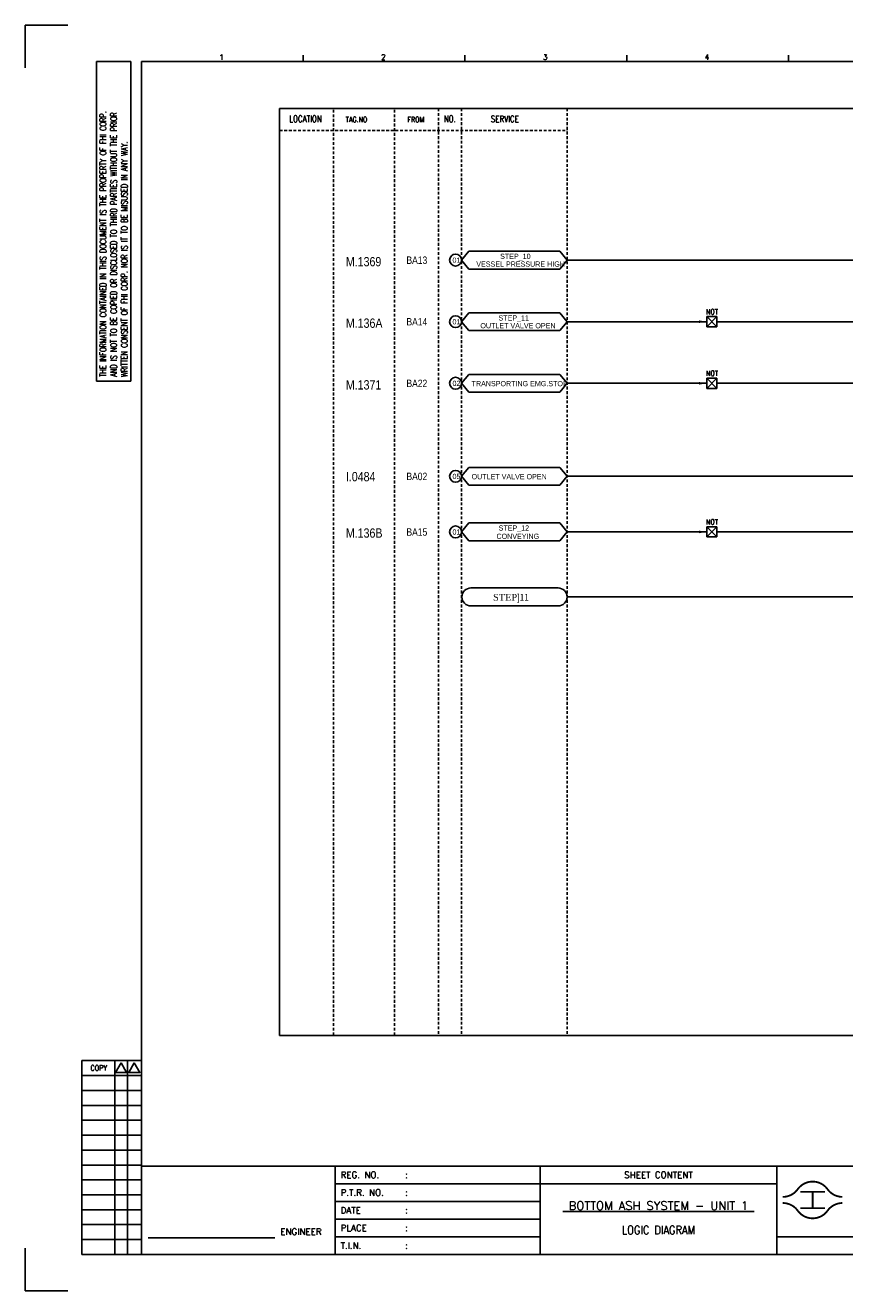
# Model space of a CAD drawing. Extents: x 1549 to 2515, y 449 to 1131.
# Tile 1 of 3: x 1549 to 1991, y 449 to 1131. Entities that reach past the tile are written whole.
import ezdxf
from ezdxf.enums import TextEntityAlignment as Align

# ---------------------------------------------------------------- set-up
doc = ezdxf.new("R2010")
doc.units = 0
doc.header["$MEASUREMENT"] = 0
doc.linetypes.add('HIDDEN', pattern=[4, 1.5, -1, 1.5])
doc.layers.get('0').update_dxf_attribs({"linetype": 'CONTINUOUS'})
doc.layers.get('DEFPOINTS').update_dxf_attribs({"linetype": 'CONTINUOUS'})
for name, color, linetype in [('CON', 4, 'CONTINUOUS'), ('DCS', 7, 'CONTINUOUS'), ('DIM', 3, 'CONTINUOUS'), ('HID', 2, 'HIDDEN'), ('TEXT', 7, 'CONTINUOUS'), ('圖框CON', 4, 'CONTINUOUS'), ('圖框DIM', 3, 'CONTINUOUS'), ('框線', 6, 'CONTINUOUS')]:
    doc.layers.add(name, color=color, linetype=linetype)
doc.styles.add('DAYUKP', font='complex', dxfattribs={"bigfont": 'DAYUKP.SHX'})
doc.styles.add('E4', font='simplex.shx', dxfattribs={"height": 4})
doc.styles.add('ROMANS', font='romans', dxfattribs={"width": 0.8})
doc.styles.add('style3', font='ARIALN.TTF')

# ---------------------------------------------------------------- blocks, each defined once
blk = doc.blocks.new('LEADER')
at = {"layer": 'CON'}
blk.add_solid([(0.85, -0.57), (0.85, -1.57), (3.85, -1.07)], dxfattribs=at)
blk = doc.blocks.new('Sht_Cont_T3')
at = {"layer": 'TEXT', "color": 3, "linetype": 'Continuous', "style": 'E4'}
for tag, p in [('$SHT_CONT_L1$', (55.63, 24.91)), ('$SHT_CONT_L2$', (55.63, 16.61)), ('$SHT_CONT_L3$', (55.63, 8.3))]:
    blk.add_attdef(tag, text='', height=4, dxfattribs=at).set_placement(p, align=Align.MIDDLE)
blk = doc.blocks.new('1')
at = {"ltscale": 500, "const_width": 0.99}
blk.add_lwpolyline([(1686.83, 57.65, -0.241531), (1678.79, 61.78, 0.512989), (1662.7, 61.78, -0.241531), (1654.66, 57.65, -0.241531)], format="xyb", dxfattribs=at)
at = {"const_width": 0.99}
blk.add_lwpolyline([(1686.83, 54.35, 0.241531), (1678.79, 50.22, -0.512989), (1662.7, 50.22, 0.241531), (1654.66, 54.35, 0.241531)], format="xyb", dxfattribs=at)
at = {"ltscale": 500, "const_width": 0.99}
for points in [[(1664.14, 60.4), (1677.35, 60.4)], [(1670.74, 60.4), (1670.74, 51.6)], [(1664.14, 51.6), (1677.35, 51.6)]]:
    blk.add_lwpolyline(points, dxfattribs=at)
at = {"layer": 'CON'}
for points in [[(1523.67, 26.6), (1523.67, 74.29)], [(1651.45, 26.6), (1651.45, 74.29)]]:
    blk.add_lwpolyline(points, dxfattribs=at)
at = {"layer": 'CON', "ltscale": 500}
for points in [[(1523.67, 64.75), (1413.11, 64.75)], [(1651.45, 64.75), (1523.67, 64.75)], [(1523.67, 55.22), (1413.11, 55.22)], [(1523.67, 45.69), (1413.11, 45.69)], [(1523.67, 36.15), (1413.11, 36.15)]]:
    blk.add_lwpolyline(points, dxfattribs=at)
at = {"layer": 'DEFPOINTS'}
for points in [[(1268.99, 689.33), (1246.02, 689.33), (1246.02, 666.36)], [(1268.99, 7.08), (1246.02, 7.08), (1246.02, 30.05)]]:
    blk.add_lwpolyline(points, dxfattribs=at)
at = {"layer": 'DIM'}
for p, q in [((1276.46, 131.12), (1276.46, 26.6)), ((1276.46, 131.12), (1308.62, 131.12)), ((1294.26, 26.6), (1294.26, 131.12)), ((1301.15, 26.6), (1301.15, 131.12)), ((1276.46, 123.08), (1308.62, 123.08)), ((1276.46, 115.04), (1308.62, 115.04)), ((1276.46, 107), (1308.62, 107)), ((1276.46, 98.96), (1308.62, 98.96)), ((1276.46, 90.92), (1308.62, 90.92)), ((1276.46, 82.88), (1308.62, 82.88)), ((1276.46, 74.84), (1308.62, 74.84)), ((1276.46, 66.8), (1308.62, 66.8)), ((1276.46, 58.76), (1308.62, 58.76)), ((1276.46, 50.72), (1308.62, 50.72)), ((1276.46, 42.68), (1308.62, 42.68)), ((1276.46, 34.64), (1308.62, 34.64)), ((1276.46, 26.6), (1308.62, 26.6))]:
    blk.add_line(p, q, dxfattribs=at)
for points in [[(1297.7, 129.98), (1294.72, 124.81), (1300.69, 124.81)], [(1304.83, 129.98), (1301.84, 124.81), (1307.81, 124.81)]]:
    blk.add_lwpolyline(points, close=True, dxfattribs=at)
at = {"layer": '圖框CON'}
for p, q in [((1284.5, 669.81), (1302.87, 669.81)), ((1284.5, 497.52), (1284.5, 669.81)), ((1302.87, 497.52), (1302.87, 669.81)), ((1395.91, 669.85), (1395.91, 673.29)), ((1483.2, 669.85), (1483.2, 673.29)), ((1570.49, 669.85), (1570.49, 673.29)), ((1657.78, 669.85), (1657.78, 673.29)), ((1284.5, 497.52), (1302.87, 497.52))]:
    blk.add_line(p, q, dxfattribs=at)
for points in [[(1413.11, 26.6), (1413.11, 74.29)], [(1828.89, 36.15), (1802.67, 36.15), (1651.45, 36.15)]]:
    blk.add_lwpolyline(points, dxfattribs=at)
at = {"layer": '圖框DIM'}
blk.add_line((1312.36, 35.55), (1380.65, 35.55), dxfattribs=at)
at = {"layer": '框線'}
for p, q in [((1308.62, 669.81), (1308.62, 26.6)), ((2181.53, 669.81), (1308.62, 669.81)), ((2181.53, 74.29), (1308.62, 74.29)), ((2181.53, 26.6), (1308.62, 26.6))]:
    blk.add_line(p, q, dxfattribs=at)
at = {"style": 'DAYUKP'}
for s, p in [('1', (1350.64, 670.78)), ('2', (1437.93, 670.78)), ('3', (1525.22, 670.78)), ('4', (1612.51, 670.78))]:
    blk.add_text(s, height=2.87, dxfattribs=at).set_placement(p)
at = {"layer": 'DIM', "style": 'ROMANS', "width": 0.75}
for s, p in [('THE INFORMATION CONTAINED IN THIS DOCUMENT IS THE PROPERTY OF FHI CORP.', (1287.94, 499.82)), ('AND IS NOT TO BE COPIED OR DISCLOSED TO THIRD PARTIES WITHOUT THE PRIOR', (1293.68, 499.82)), ('WRITTEN CONSENT OF FHI CORP. NOR IS IT TO BE MISUSED IN ANY WAY.', (1299.43, 499.82))]:
    blk.add_text(s, height=3.4457, rotation=90, dxfattribs=at).set_placement(p, align=Align.MIDDLE_LEFT)
at = {"layer": 'DIM', "style": 'ROMANS', "width": 0.8}
blk.add_text('COPY', height=2.871, dxfattribs=at).set_placement((1285.64, 127.16), align=Align.MIDDLE)
at = {"layer": 'HID', "ltscale": 500, "style": 'ROMANS'}
for s, height, p in [('REG. NO.', 3.446, (1416.1, 69.52)), (':', 3.45, (1450.9, 69.52)), ('P.T.R. NO.', 3.446, (1416.1, 59.99)), (':', 3.45, (1450.9, 59.99)), ('DATE', 3.446, (1416.1, 50.45)), (':', 3.45, (1450.9, 50.45)), ('PLACE', 3.446, (1416.1, 40.92)), (':', 3.45, (1450.9, 40.92)), ('T.I.N.', 3.446, (1416.1, 31.37)), (':', 3.45, (1450.9, 31.39))]:
    blk.add_text(s, height=height, dxfattribs=at).set_placement(p, align=Align.MIDDLE_LEFT)
blk.add_text('SHEET CONTENT', height=3.4457, dxfattribs=at).set_placement((1587.56, 69.52), align=Align.MIDDLE)
at = {"layer": 'HID', "style": 'ROMANS'}
blk.add_text('ENGINEER', height=3.446, dxfattribs=at).set_placement((1394.71, 37.18), align=Align.CENTER)

msp = doc.modelspace()

# ---------------------------------------------------------------- linework, layer by layer
at = {"layer": 'CON', "color": 6}
for p, q in [((1784.03, 1004.72), (1787.93, 1009.54)), ((1784.03, 1004.72), (1787.93, 999.9)), ((1837.06, 1009.54), (1787.93, 1009.54)), ((1840.96, 1004.72), (1837.06, 1009.54)), ((1840.96, 1004.72), (1837.06, 999.9)), ((1787.93, 999.9), (1837.06, 999.9)), ((1784.03, 971.51), (1787.93, 976.33)), ((1837.06, 976.33), (1787.93, 976.33)), ((1840.96, 971.51), (1837.06, 976.33)), ((1784.03, 971.51), (1787.93, 966.7)), ((1840.96, 971.51), (1837.06, 966.7)), ((1916.34, 974.24), (1921.8, 974.24)), ((1916.34, 974.24), (1921.8, 968.78)), ((1921.8, 974.24), (1916.34, 968.78)), ((1916.34, 968.78), (1916.34, 974.24)), ((1921.8, 974.24), (1921.8, 968.78)), ((1787.93, 966.7), (1837.06, 966.7)), ((1921.8, 968.78), (1916.34, 968.78)), ((1784.03, 938.31), (1787.93, 943.12)), ((1837.06, 943.12), (1787.93, 943.12)), ((1840.96, 938.31), (1837.06, 943.12)), ((1784.03, 938.31), (1787.93, 933.49)), ((1840.96, 938.31), (1837.06, 933.49)), ((1916.34, 941.04), (1921.8, 941.04)), ((1916.34, 941.04), (1921.8, 935.58)), ((1921.8, 941.04), (1916.34, 935.58)), ((1916.34, 935.58), (1916.34, 941.04)), ((1921.8, 935.58), (1916.34, 935.58)), ((1921.8, 941.04), (1921.8, 935.58)), ((1787.93, 933.49), (1837.06, 933.49)), ((1784.03, 888.14), (1787.93, 892.95)), ((1784.03, 888.14), (1787.93, 883.32)), ((1837.06, 892.95), (1787.93, 892.95)), ((1840.96, 888.14), (1837.06, 892.95)), ((1840.96, 888.14), (1837.06, 883.32)), ((1787.93, 883.32), (1837.06, 883.32)), ((1784.03, 858.17), (1787.93, 862.98)), ((1837.06, 862.98), (1787.93, 862.98)), ((1840.96, 858.17), (1837.06, 862.98)), ((1921.8, 860.9), (1916.34, 855.44)), ((1916.34, 860.9), (1921.8, 855.44)), ((1916.34, 860.9), (1921.8, 860.9)), ((1916.34, 855.44), (1916.34, 860.9)), ((1921.8, 860.9), (1921.8, 855.44)), ((1784.03, 858.17), (1787.93, 853.35)), ((1787.93, 853.35), (1837.06, 853.35)), ((1840.96, 858.17), (1837.06, 853.35)), ((1921.8, 855.44), (1916.34, 855.44)), ((1836.15, 827.93), (1789.08, 827.93)), ((1789.08, 818.29), (1836.15, 818.29))]:
    msp.add_line(p, q, dxfattribs=at)
at = {"layer": 'CON'}
for p, q in [((1840.96, 1004.72), (2071.28, 1004.72)), ((1840.96, 971.51), (1916.34, 971.51)), ((1921.8, 971.51), (2071.28, 971.51)), ((1840.96, 938.31), (1916.34, 938.31)), ((1921.8, 938.31), (2071.28, 938.31)), ((1840.96, 888.14), (2154.99, 888.14)), ((1840.96, 858.17), (1916.34, 858.17)), ((1921.8, 858.17), (2154.99, 858.17)), ((2286.16, 823.11), (1840.73, 823.11))]:
    msp.add_line(p, q, dxfattribs=at)
msp.add_lwpolyline([(1685.91, 1086.5), (2399.91, 1086.5), (2399.91, 586.69), (1685.91, 586.69)], close=True, dxfattribs=at)
for centre in [(1780.81, 1004.72), (1780.81, 971.51), (1780.81, 938.31), (1780.81, 888.14), (1780.81, 858.17)]:
    msp.add_circle(centre, 3.21, dxfattribs=at)
at = {"layer": 'CON', "color": 6}
for centre, start, end in [((1789.08, 823.11), 90, 270), ((1836.15, 823.11), 270, 90)]:
    msp.add_arc(centre, 4.82, start, end, dxfattribs=at)
at = {"layer": 'HID'}
for p, q in [((1714.96, 1085.8), (1714.96, 586.69)), ((1747.88, 1085.8), (1747.88, 586.69)), ((1771.6, 1086.5), (1771.6, 586.67)), ((1784.03, 1086.5), (1784.03, 586.67)), ((1840.96, 1086.5), (1840.96, 586.69)), ((1685.91, 1074.59), (1840.96, 1074.59))]:
    msp.add_line(p, q, dxfattribs=at)

# ---------------------------------------------------------------- block references
msp.add_blockref('1', (302.69, 441.98))
at = {"layer": 'CON', "xscale": 1.4, "yscale": 1.4, "zscale": 1.4}
for p in [(1910.95, 973), (1910.95, 939.8), (1910.95, 859.66)]:
    msp.add_blockref('LEADER', p, dxfattribs=at)
at = {"layer": 'TEXT', "color": 0}
ref = msp.add_blockref('Sht_Cont_T3', (1826.36, 468.58), dxfattribs=dict(at, xscale=1.148576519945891, yscale=1.148576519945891, zscale=1.148576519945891))
ref.add_attrib('$SHT_CONT_L1$', '%%U BOTTOM ASH SYSTEM - UNIT 1 ', dxfattribs={"color": 3, "linetype": 'Continuous', "height": 4.5943, "style": 'E4'}).set_placement((1890.25, 497.2), align=Align.TOP_CENTER)
ref.add_attrib('$SHT_CONT_L3$', 'LOGIC DIAGRAM', dxfattribs={"color": 3, "linetype": 'Continuous', "height": 4.5943, "style": 'E4', "width": 0.85}).set_placement((1890.25, 478.12), align=Align.BOTTOM_CENTER)

# ---------------------------------------------------------------- texts
at = {"layer": 'CON', "style": 'ROMANS', "width": 0.8}
for s, p in [('LOCATION', (1699.84, 1080.89)), ('NO.', (1777.73, 1080.89)), ('SERVICE', (1807.38, 1080.82))]:
    msp.add_text(s, height=3.5, dxfattribs=at).set_placement(p, align=Align.MIDDLE)
for s, p in [('TAG.NO', (1721.57, 1078.24)), ('FROM', (1754.83, 1078.24)), ('NOT', (1915.94, 974.63)), ('NOT', (1915.94, 941.43)), ('NOT', (1915.94, 861.29))]:
    msp.add_text(s, height=2.8, dxfattribs=at).set_placement(p, align=Align.BOTTOM_LEFT)
at = {"layer": 'CON', "style": 'style3'}
for s, p in [('BA13', (1754.32, 1004.67)), ('BA14', (1754.32, 971.46)), ('BA22', (1754.32, 938.25)), ('BA02', (1754.32, 888.09)), ('BA15', (1754.32, 858.12))]:
    msp.add_text(s, height=4, dxfattribs=at).set_placement(p, align=Align.MIDDLE_LEFT)
for s, p in [('01', (1779.16, 1002.44)), ('VESSEL PRESSURE HIGH', (1792, 1000.34)), ('STEP_10', (1804.85, 1004.52)), ('01', (1779.16, 969.23)), ('OUTLET VALVE OPEN', (1794.2, 967.13)), ('STEP_11', (1803.97, 971.31)), ('02', (1779.16, 936.02)), ('TRANSPORTING EMG.STOP', (1789.47, 935.89)), ('05', (1779.16, 885.86)), ('OUTLET VALVE OPEN', (1789.47, 885.72)), ('STEP_12', (1804.05, 858.03)), ('01', (1779.16, 855.88)), ('CONVEYING', (1802.89, 853.56))]:
    msp.add_text(s, height=2.8, dxfattribs=at).set_placement(p, align=Align.BOTTOM_LEFT)
at = {"layer": 'CON', "insert": (1801.05, 824.74), "char_height": 3.675, "width": 27.16, "attachment_point": 1, "style": 'style3'}
msp.add_mtext('{\\f@Batang|b0|i0|c0|p18;STEP\\fUniversalMath1 BT|b0|i0|c2|p16;]\\f細明體|b0|i0|c136|p49;11}', dxfattribs=at)
at = {"layer": 'DCS', "linetype": 'ByBlock', "style": 'style3'}
for s, p in [('M.1369', (1721.65, 1001.38)), ('M.136A', (1721.65, 968.23)), ('M.1371', (1721.65, 934.95)), ('I.0484', (1721.65, 885.47)), ('M.136B', (1721.65, 855.06))]:
    msp.add_text(s, height=5, dxfattribs=at).set_placement(p)

doc.saveas('drawing.dxf')
